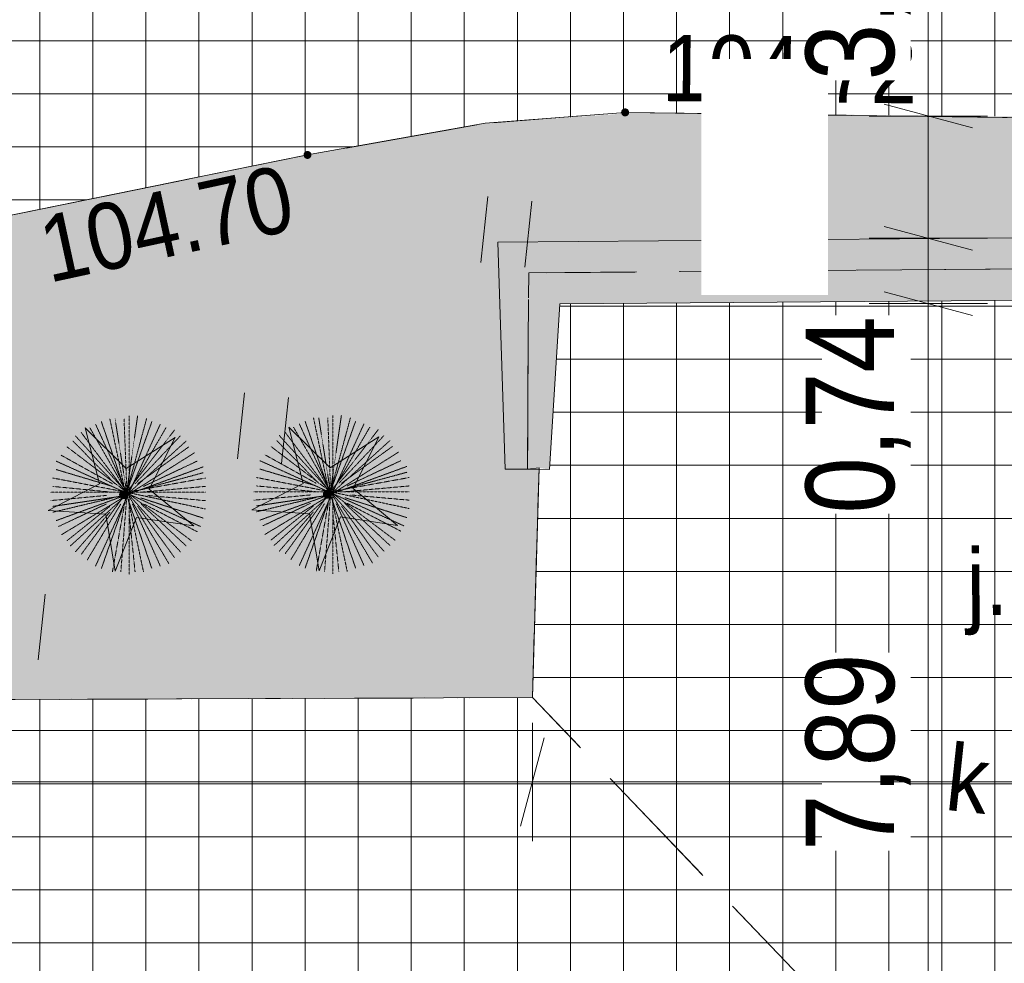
# Model space of a CAD drawing. Header units: millimetres. Extents: x -165388 to 921073, y -295343 to 494042.
# Tile 89 of 117: x 215774 to 226906, y 126370 to 137038. Entities that reach past the tile are written whole.
import ezdxf
from ezdxf.xclip import XClip

# ---------------------------------------------------------------- set-up
doc = ezdxf.new("R2010")
doc.units = ezdxf.units.MM
doc.header["$MEASUREMENT"] = 0
doc.header["$XCLIPFRAME"] = 0
for name, pattern in [('1.5_0.5', [2000, 1500, -500]), ('DASHED2', [0.47625, 0.3175, -0.15875]), ('mz1.0_0.5', [1500, 1000, -500]), ('Wipeout_Contour', [1000, 0, -1000])]:
    doc.linetypes.add(name, pattern=pattern)
for name, color, linetype, lineweight in [('20231207_mdcp_Kolska_2-4_6_0_Nr_pióra__1', 7, 'Continuous', 13), ('bg-woz-oz.6640.12006.2023.pge-1_rzut_5_jezdnia-Atr17_Nr_pióra__7', 7, 'Continuous', 18), ('bg-woz-oz.6640.12006.2023.pge-1_rzut_5_jezdnia_Nr_pióra__7', 7, 'Continuous', 18), ('bg-woz-oz.6640.12006.2023.pge-1_rzut_5_krawężnik (linia)_Nr_pióra__7', 7, 'Continuous', 18), ('bg-woz-oz.6640.12006.2023.pge-1_rzut_5_murek oporowy (linia)_Nr_pióra__7', 7, 'Continuous', 18), ('bg-woz-oz.6640.12006.2023.pge-1_rzut_5_punkt wysokościowy sztuczny-Atr2_Nr_pióra__7', 7, 'Continuous', 18), ('bg-woz-oz.6640.12006.2023.pge-1_rzut_5_trawnik (powierzchnia) - symbol_Nr_pióra__7', 7, 'Continuous', 18), ('bg-woz-oz.6640.12006.2023.pge-1_rzut_5_trawnik (powierzchnia)_Nr_pióra__7', 7, 'Continuous', 18), ('bg-woz-oz.6640.12006.2023.pge-1_rzut_5_właz okrągły - siec kanalizacyjna (punkt)-Atr17_Nr_pióra__7', 7, 'Continuous', 18)]:
    doc.layers.add(name, color=color, linetype=linetype, lineweight=lineweight)
for name, color, linetype in [('bg-woz-oz.6640.12006.2023.pge-1_rzut_5_drzewo iglaste (punkt)', 7, 'Continuous'), ('bg-woz-oz.6640.12006.2023.pge-1_rzut_5_punkt wysokościowy sztuczny', 7, 'Continuous'), ('INW_GEO', 7, 'Continuous'), ('Zagospodarowanie - Ogólne', 7, 'Continuous'), ('ZD_DIM', 7, 'Continuous'), ('ZD_INNE', 7, 'Continuous')]:
    doc.layers.add(name, color=color, linetype=linetype)
for name, color, linetype, lineweight, true_color in [('bg-woz-oz.6640.12006.2023.pge-1_rzut_5_drzewo iglaste (punkt)_Nr_pióra__94', 7, 'Continuous', 18, 0x4b4b4b), ('Zagospodarowanie - Ogólne_Nr_pióra__44', 7, 'Continuous', 13, 0x029e21), ('ZD_DIM_Nr_pióra__48', 7, 'Continuous', 13, 0xa80f02), ('ZD_UTWARDZENIA_Nr_pióra__170', 7, 'Continuous', 13, 0x9f9f00), ('ZD_UTWARDZENIA_Nr_pióra__202', 7, 'Continuous', 0, 0xe8e8e8)]:
    doc.layers.add(name, color=color, linetype=linetype, lineweight=lineweight, true_color=true_color)
doc.styles.add('GENERATED_STYLE_1', font='txt')
doc.styles.add('GENERATED_STYLE_4', font='txt')
doc.linetypes.add('450-500k', pattern='A,0,[2,A.01.1_PROJEKT_ZAGOSPODAROWANIA_DZIAŁKI1.Shx,S=39.68254,R=0,X=0,Y=0],-5000,0', length=5000)
doc.dimstyles.new('GENERATED_STYLE__1', dxfattribs={"dimtxt": 1000, "dimasz": 678.571429, "dimexe": 0.18, "dimexo": 20, "dimgap": 0.09, "dimtad": 1, "dimtih": 1, "dimtoh": 1, "dimlfac": 0.001, "dimzin": 0, "dimdsep": 46, "dimtxsty": 'GENERATED_STYLE_4', "dimblk": 'ARROWHEAD_17', "dimblk1": 'ARROWHEAD_17', "dimblk2": 'ARROWHEAD_17', "dimcen": 0.09, "dimclrd": 256, "dimclre": 256, "dimclrt": 256, "dimadec": 0, "dimazin": 0, "dimtfac": 1, "dimtdec": 4, "dimtmove": 0, "dimatfit": 3, "dimfxl": 0, "dimtolj": 1, "dimtzin": 0, "dimarcsym": 0})
doc.dimstyles.new('GENERATED_STYLE__2', dxfattribs={"dimtxt": 1000, "dimasz": 678.571429, "dimexe": 0.18, "dimexo": 20, "dimgap": 0.09, "dimtad": 1, "dimlfac": 0.001, "dimzin": 0, "dimdsep": 46, "dimtxsty": 'GENERATED_STYLE_4', "dimblk": 'ARROWHEAD_17', "dimblk1": 'ARROWHEAD_17', "dimblk2": 'ARROWHEAD_17', "dimcen": 0.09, "dimclrd": 256, "dimclre": 256, "dimclrt": 256, "dimadec": 0, "dimazin": 0, "dimtfac": 1, "dimtdec": 4, "dimtmove": 0, "dimatfit": 3, "dimfxl": 0, "dimtolj": 1, "dimtzin": 0, "dimarcsym": 0})
doc.dimstyles.new('GENERATED_STYLE__4', dxfattribs={"dimtxt": 1000, "dimasz": 678.571429, "dimexe": 0.18, "dimexo": 20, "dimgap": 0.09, "dimtad": 1, "dimtih": 1, "dimtoh": 1, "dimlfac": 0.001, "dimzin": 0, "dimdsep": 46, "dimtxsty": 'GENERATED_STYLE_4', "dimblk": 'ARROWHEAD_17', "dimblk1": 'ARROWHEAD_17', "dimblk2": 'ARROWHEAD_17', "dimcen": 0.09, "dimclrd": 256, "dimclre": 256, "dimclrt": 256, "dimadec": 0, "dimazin": 0, "dimtfac": 1, "dimtdec": 4, "dimtmove": 2, "dimatfit": 3, "dimfxl": 0, "dimtolj": 1, "dimtzin": 0, "dimarcsym": 0})
picture_1 = doc.add_image_def('image1.tif', size_in_pixel=(4961, 3508))

# ---------------------------------------------------------------- blocks, each defined once
blk = doc.blocks.new('Rysunek_2_5', base_point=(-8071116842, -4961354755))
at = {"layer": 'bg-woz-oz.6640.12006.2023.pge-1_rzut_5_drzewo iglaste (punkt)', "linetype": 'Continuous', "lineweight": 0, "true_color": 0x4b4b4b}
for points in [[(216997, 131663, 1), (216898, 131673, 1)], [(219301, 131668, 1), (219202, 131679, 1)]]:
    blk.add_hatch(color=251, dxfattribs=at).paths.add_polyline_path(points)
at = {"layer": 'bg-woz-oz.6640.12006.2023.pge-1_rzut_5_punkt wysokościowy sztuczny', "linetype": 'Continuous', "lineweight": 0, "true_color": 0x000000}
for points in [[(222664, 135985, 1), (222574, 135995, 1)], [(219072, 135504, 1), (218983, 135514, 1)]]:
    blk.add_hatch(color=18, dxfattribs=at).paths.add_polyline_path(points)
at = {"layer": 'bg-woz-oz.6640.12006.2023.pge-1_rzut_5_drzewo iglaste (punkt)_Nr_pióra__94', "linetype": 'Continuous'}
for p, q in [((216676, 131791), (216514, 132425)), ((216514, 132425), (216979, 131965)), ((218980, 131796), (218817, 132430)), ((218817, 132430), (219283, 131971)), ((216979, 131965), (217532, 132316)), ((217532, 132316), (217239, 131731)), ((219283, 131971), (219835, 132321)), ((219835, 132321), (219543, 131736)), ((216096, 131490), (216676, 131791)), ((217239, 131731), (217742, 131314)), ((218399, 131495), (218980, 131796)), ((219543, 131736), (220046, 131319)), ((216748, 131448), (216096, 131490)), ((219052, 131453), (218399, 131495)), ((216855, 130803), (216748, 131448)), ((217096, 131411), (216855, 130803)), ((217742, 131314), (217096, 131411)), ((219159, 130808), (219052, 131453)), ((219400, 131416), (219159, 130808)), ((220046, 131319), (219400, 131416))]:
    blk.add_line(p, q, dxfattribs=at)
at = {"layer": 'bg-woz-oz.6640.12006.2023.pge-1_rzut_5_jezdnia_Nr_pióra__7', "linetype": '1.5_0.5', "flags": 128}
for points in [[(174954, 107040), (174981, 120000), (175143, 121612), (175245, 122094), (175406, 122570), (175615, 123020), (175882, 123444), (175941, 123528), (176264, 123916), (176631, 124249), (177035, 124548), (177331, 124778), (177752, 125045), (178198, 125268), (178441, 125373), (178919, 125513), (179412, 125611), (179910, 125659), (180237, 123733), (180413, 121995), (180420, 121682), (194000, 121710), (194033, 122400), (193988, 125462), (193985, 125905), (204337, 125935), (208388, 125915), (217099, 125930), (224882, 125923), (221570, 129374), (205473, 129314), (204979, 129397), (204540, 129625), (204428, 129707), (204107, 130083), (203964, 130350), (203927, 130847), (204010, 131341), (204052, 131457), (204290, 131894), (204542, 132179), (204945, 132468), (205307, 132660), (205777, 132821), (206187, 132898), (205896, 137133), (205860, 136986), (205613, 136560), (205218, 136250), (205112, 136201), (204635, 136061), (204137, 136014), (203917, 136027), (203426, 136140), (202976, 136349), (202594, 136631), (202316, 137043), (202215, 137325), (202188, 137821), (202708, 142593), (190767, 143979), (190122, 137471), (180859, 138501), (180912, 139179), (178733, 139402), (179184, 142592), (175212, 143247), (173862, 139560), (169509, 127715), (168825, 125073), (168427, 123044), (167996, 120043), (167933, 117012), (168018, 106976)], [(233497, 129367), (233318, 129386), (241651, 125962), (242922, 125242), (230534, 125259), (230540, 124373), (242970, 124372), (242987, 122560), (230546, 122552), (230547, 121717), (244374, 121698), (244383, 124704), (250519, 124712), (250871, 124715), (250644, 128430), (249146, 128530), (246843, 128907), (245876, 129171), (245575, 129273), (245735, 129447), (245988, 129752), (246224, 130079), (246433, 130429), (246611, 130782), (246761, 131148), (246883, 131537), (246964, 131921), (247027, 132316), (247049, 132716), (247042, 133119), (247004, 133516), (246936, 133915), (246836, 134298), (246705, 134674), (246634, 134852), (246461, 135213), (246258, 135567), (246031, 135892), (245782, 136201), (245502, 136492), (245208, 136755), (244881, 136991), (244542, 137208), (244190, 137396), (243825, 137556), (243447, 137687), (243066, 137788), (242679, 137840), (242184, 137913), (241688, 137976), (241193, 138049), (240695, 138102), (240199, 138165), (239703, 138228), (239206, 138281), (238709, 138334), (238212, 138387), (237715, 138440), (237216, 138483), (236718, 138527), (236220, 138570), (235722, 138613), (235223, 138656), (234724, 138689), (234225, 138723), (233726, 138756), (233226, 138789), (232727, 138822), (232227, 138846), (231726, 138869), (231677, 138874), (231176, 138898), (230685, 138910), (230184, 138933), (229683, 138946), (229181, 138960), (228680, 138973), (228179, 138986), (227686, 138989), (227184, 138992), (226681, 138996), (226179, 138999), (225686, 139001), (225183, 138995), (224679, 138988), (224185, 138981), (223682, 138974), (220638, 138817), (218130, 138401), (217892, 138436), (217428, 138616), (217027, 138911), (216822, 139154), (216597, 139590), (216499, 140083), (216566, 140991), (206443, 142163), (205896, 137133), (206187, 132898), (219027, 135509), (221037, 135867), (222619, 135990), (233144, 135851), (234101, 135870), (234598, 135817), (235093, 135744), (235586, 135651), (235861, 135591), (236341, 135469), (236828, 135317), (237293, 135156), (237756, 134966), (238168, 134781), (238606, 134544), (239006, 134239), (239349, 133881), (239627, 133469), (239694, 133341), (239886, 132878), (239995, 132394), (240027, 131938), (240023, 131435), (239912, 130955), (239764, 130608), (239479, 130196), (239120, 129852), (238692, 129607), (238200, 129518), (237708, 129440), (237210, 129383), (236995, 129355), (236499, 129318), (236003, 129290), (235498, 129274), (234996, 129277), (234494, 129291), (233995, 129324)], [(221514, 131955), (221646, 131971), (221570, 129374), (224882, 125923), (224891, 125439), (224718, 125417), (224724, 121716), (230556, 121706), (230537, 125479), (230539, 125972), (241651, 125962), (233318, 129386), (233331, 132050), (233529, 132019), (233538, 134270), (221530, 134176)]]:
    blk.add_lwpolyline(points, close=True, dxfattribs=at)
at = {"layer": 'bg-woz-oz.6640.12006.2023.pge-1_rzut_5_krawężnik (linia)_Nr_pióra__7', "linetype": 'Continuous', "flags": 128}
for points in [[(221514, 131955), (221646, 131971), (221570, 129374), (205473, 129314)], [(206187, 132898), (219027, 135509), (221037, 135867), (222619, 135990), (233144, 135851), (234101, 135870), (234598, 135817), (235093, 135744), (235586, 135651), (235861, 135591), (236341, 135469), (236828, 135317), (237293, 135156), (237756, 134966)]]:
    blk.add_lwpolyline(points, dxfattribs=at)
at = {"layer": 'bg-woz-oz.6640.12006.2023.pge-1_rzut_5_murek oporowy (linia)_Nr_pióra__7', "linetype": 'Continuous'}
blk.add_line((221264, 131956), (221514, 131955), dxfattribs=at)
at = {"layer": 'bg-woz-oz.6640.12006.2023.pge-1_rzut_5_murek oporowy (linia)_Nr_pióra__7', "linetype": '450-500k'}
blk.add_line((221764, 131953), (221514, 131955), dxfattribs=at)
at = {"layer": 'bg-woz-oz.6640.12006.2023.pge-1_rzut_5_murek oporowy (linia)_Nr_pióra__7', "linetype": 'Continuous', "flags": 128}
blk.add_lwpolyline([(233779, 132018), (233895, 134629), (221181, 134524), (221264, 131956)], dxfattribs=at)
at = {"layer": 'bg-woz-oz.6640.12006.2023.pge-1_rzut_5_murek oporowy (linia)_Nr_pióra__7', "linetype": '450-500k', "flags": 128}
blk.add_lwpolyline([(233279, 132020), (233181, 133912), (221879, 133827), (221764, 131953)], dxfattribs=at)
at = {"layer": 'bg-woz-oz.6640.12006.2023.pge-1_rzut_5_trawnik (powierzchnia) - symbol_Nr_pióra__7', "linetype": 'Continuous'}
for p, q in [((220988, 134293), (221068, 135038)), ((221485, 134240), (221565, 134985)), ((218237, 132072), (218317, 132818)), ((218734, 132019), (218814, 132765)), ((215983, 129799), (216062, 130545))]:
    blk.add_line(p, q, dxfattribs=at)
at = {"layer": 'bg-woz-oz.6640.12006.2023.pge-1_rzut_5_trawnik (powierzchnia)_Nr_pióra__7', "linetype": 'mz1.0_0.5', "flags": 128}
blk.add_lwpolyline([(206187, 132898), (205777, 132821), (205307, 132660), (204945, 132468), (204542, 132179), (204290, 131894), (204052, 131457), (204010, 131341), (203927, 130847), (203964, 130350), (204107, 130083), (204428, 129707), (204540, 129625), (204979, 129397), (205473, 129314), (221570, 129374), (221646, 131971), (221514, 131955), (221530, 134176), (233538, 134270), (233529, 132019), (233331, 132050), (233318, 129386), (233497, 129367), (233995, 129324), (234494, 129291), (234996, 129277), (235498, 129274), (236003, 129290), (236499, 129318), (236995, 129355), (237210, 129383), (237708, 129440), (238200, 129518), (238692, 129607), (239120, 129852), (239479, 130196), (239764, 130608), (239912, 130955), (240023, 131435), (240027, 131938), (239995, 132394), (239886, 132878), (239694, 133341), (239627, 133469), (239349, 133881), (239006, 134239), (238606, 134544), (238168, 134781), (237756, 134966), (237293, 135156), (236828, 135317), (236341, 135469), (235861, 135591), (235586, 135651), (235093, 135744), (234598, 135817), (234101, 135870), (233144, 135851), (222619, 135990), (221037, 135867), (219027, 135509)], close=True, dxfattribs=at)
at = {"layer": 'bg-woz-oz.6640.12006.2023.pge-1_rzut_5_jezdnia-Atr17_Nr_pióra__7', "linetype": 'Continuous', "insert": (226483, 130079), "char_height": 750, "attachment_point": 7, "rotation": 0.4528, "style": 'GENERATED_STYLE_1'}
blk.add_mtext('\\A1;{\\W0.900000x;\\fArial|b0|i0|c238|p38;j.bt.}', dxfattribs=at)
at = {"layer": 'bg-woz-oz.6640.12006.2023.pge-1_rzut_5_punkt wysokościowy sztuczny-Atr2_Nr_pióra__7', "linetype": 'Continuous', "char_height": 750, "attachment_point": 7, "style": 'GENERATED_STYLE_1'}
for s, insert, rotation in [('\\A1;{\\W0.900000x;\\fArial|b0|i0|c238|p38;104.72}', (223032, 136107), 359.4828), ('\\A1;{\\W0.900000x;\\fArial|b0|i0|c238|p38;104.70}', (216106, 134051), 12.2408)]:
    blk.add_mtext(s, dxfattribs=dict(at, insert=insert, rotation=rotation))
at = {"layer": 'bg-woz-oz.6640.12006.2023.pge-1_rzut_5_właz okrągły - siec kanalizacyjna (punkt)-Atr17_Nr_pióra__7', "linetype": 'Continuous', "insert": (226220, 128107), "char_height": 750, "attachment_point": 7, "rotation": 353.9018, "style": 'GENERATED_STYLE_1'}
blk.add_mtext('\\A1;{\\W0.900000x;\\fArial|b0|i0|c238|p38;k}', dxfattribs=at)
blk = doc.blocks.new('Rysunek_3_6', base_point=(188222, 121799))
at = {"layer": '20231207_mdcp_Kolska_2-4_6_0_Nr_pióra__1'}
image = blk.add_image(picture_1, insert=(75928, 59123), size_in_units=(210000, 148500), rotation=-6.09824, dxfattribs=at)
image.set_boundary_path([(-0.5, -0.5), (4960.5, 3507.5)])
blk = doc.blocks.new('Drzewo rzut 19_2')
at = {"layer": 'Zagospodarowanie - Ogólne_Nr_pióra__44', "linetype": 'DASHED2'}
for p, q in [((-385, 812), (354, -820)), ((-319, -849), (288, 812)), ((-290, 812), (-99, 175)), ((-194, 849), (-33, 14)), ((-33, 175), (-99, 849)), ((-33, 878), (-33, -878)), ((62, 878), (3, 241)), ((3, 14), (127, 849)), ((193, 849), (32, 175)), ((98, 241), (354, 783)), ((-546, 688), (-33, 14)), ((-451, 754), (-129, 175)), ((3, 14), (449, 754)), ((515, 688), (127, 205)), ((-670, 593), (640, -593)), ((574, 651), (-612, -659)), ((-612, 622), (-129, 146)), ((640, 593), (193, 205)), ((-707, 527), (-63, 44)), ((-33, 14), (669, 527)), ((735, 461), (98, 80)), ((-802, -366), (801, 366)), ((-802, 366), (-33, 14)), ((-765, 432), (-33, 14)), ((-831, 300), (830, -271)), ((830, 300), (98, 44)), ((-868, 205), (-99, 44)), ((-868, 146), (-33, 14)), ((-33, 14), (867, 175)), ((-897, -110), (-33, 14)), ((-868, 44), (-99, 14)), ((-868, -212), (-33, 14)), ((-831, -271), (-33, 14)), ((-765, -432), (3, 14)), ((-736, -527), (-33, 14)), ((-480, -754), (3, 14)), ((-194, -878), (-33, 14)), ((-33, 14), (867, -176)), ((-33, 14), (771, -461)), ((-33, 14), (515, -717)), ((-33, 14), (157, -878)), ((867, 80), (32, 14)), ((-897, -15), (896, -15)), ((-670, -593), (-129, -81)), ((-546, -688), (-129, -110)), ((801, -366), (98, -51)), ((706, -527), (127, -110)), ((867, -81), (223, -15)), ((-385, -783), (-99, -176)), ((-253, -849), (-63, -147)), ((-99, -878), (-33, -147)), ((62, -878), (3, -212)), ((259, -849), (32, -147)), ((574, -659), (98, -147)), ((413, -783), (98, -176))]:
    blk.add_line(p, q, dxfattribs=at)
blk = doc.blocks.new('*D40')
at = {"layer": 'ZD_DIM_Nr_pióra__48', "linetype": 'Continuous'}
for p, q in [((225546, 133963), (226546, 133695)), ((226716, 133829), (225377, 133829)), ((226046, 125935), (226046, 133829)), ((225546, 126069), (226546, 125801)), ((226716, 125935), (225377, 125935))]:
    blk.add_line(p, q, dxfattribs=at)
at = {"color": 254, "linetype": 'Wipeout_Contour', "lineweight": 0, "ltscale": 1038165.337725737}
blk.add_wipeout([(225846, 127642), (225846, 129882), (224846, 129882), (224846, 127642)], dxfattribs=at).dxf.layer = 'ZD_DIM'
at = {"layer": 'ZD_DIM_Nr_pióra__48', "insert": (225846, 127642), "char_height": 1000, "attachment_point": 7, "rotation": 90, "style": 'GENERATED_STYLE_4'}
blk.add_mtext('\\A1;{\\fArial Narrow|b0|i0|c238|p34;7,89}', dxfattribs=at)
at = {"color": 254, "linetype": 'Wipeout_Contour', "lineweight": 0, "ltscale": 1045815.268985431}
blk.add_wipeout([(225846, 131455), (225846, 133695), (224846, 133695), (224846, 131455)], dxfattribs=at).dxf.layer = 'ZD_DIM'
at = {"layer": 'ZD_DIM_Nr_pióra__48', "insert": (225846, 131455), "char_height": 1000, "attachment_point": 7, "rotation": 90, "style": 'GENERATED_STYLE_4'}
blk.add_mtext('\\A1;{\\fArial Narrow|b0|i0|c238|p34;0,74}', dxfattribs=at)
blk = doc.blocks.new('ARROWHEAD_17')
at = {"color": 0, "linetype": 'Continuous', "lineweight": 0}
for p, q in [((-0.188, -0.7), (0.188, 0.7)), ((0, 0), (-1, 0))]:
    blk.add_line(p, q, dxfattribs=at)
blk = doc.blocks.new('*D41')
at = {"layer": 'ZD_DIM_Nr_pióra__48', "linetype": 'Continuous'}
for p, q in [((225546, 134701), (226546, 134433)), ((226716, 134567), (225377, 134567)), ((226046, 133829), (226046, 134567)), ((225546, 133963), (226546, 133695)), ((226716, 133829), (225377, 133829))]:
    blk.add_line(p, q, dxfattribs=at)
at = {"color": 254, "linetype": 'Wipeout_Contour', "lineweight": 0, "ltscale": 1047359.773638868}
blk.add_wipeout([(224911, 133924), (224911, 136592), (223482, 136592), (223482, 133924)], dxfattribs=at).dxf.layer = 'ZD_DIM'
at = {"layer": 'ZD_DIM_Nr_pióra__48', "insert": (224696, 134138), "char_height": 1000, "attachment_point": 7, "rotation": 90, "style": 'GENERATED_STYLE_4'}
blk.add_mtext('\\A1;{\\fArial Narrow|b0|i0|c238|p34;1,38}', dxfattribs=at)
blk = doc.blocks.new('*D42')
at = {"layer": 'ZD_DIM_Nr_pióra__48', "linetype": 'Continuous'}
for p, q in [((225546, 136082), (226546, 135814)), ((226716, 135948), (225377, 135948)), ((226046, 134567), (226046, 135948)), ((225546, 134701), (226546, 134433)), ((226716, 134567), (225377, 134567))]:
    blk.add_line(p, q, dxfattribs=at)
at = {"color": 254, "linetype": 'Wipeout_Contour', "lineweight": 0, "ltscale": 1047359.773638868}
blk.add_wipeout([(224911, 133924), (224911, 136592), (223482, 136592), (223482, 133924)], dxfattribs=at).dxf.layer = 'ZD_DIM'
blk = doc.blocks.new('*D43')
at = {"layer": 'ZD_DIM_Nr_pióra__48', "linetype": 'Continuous'}
for p, q in [((225546, 139132), (226546, 138864)), ((226716, 138998), (225377, 138998)), ((226046, 135948), (226046, 138998)), ((225546, 136082), (226546, 135814)), ((226716, 135948), (225377, 135948))]:
    blk.add_line(p, q, dxfattribs=at)
at = {"color": 254, "linetype": 'Wipeout_Contour', "lineweight": 0, "ltscale": 1047359.773638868}
blk.add_wipeout([(224911, 133924), (224911, 136592), (223482, 136592), (223482, 133924)], dxfattribs=at).dxf.layer = 'ZD_DIM'
at = {"color": 254, "linetype": 'Wipeout_Contour', "lineweight": 0, "ltscale": 1055885.310236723}
blk.add_wipeout([(225846, 136353), (225846, 138593), (224846, 138593), (224846, 136353)], dxfattribs=at).dxf.layer = 'ZD_DIM'
at = {"layer": 'ZD_DIM_Nr_pióra__48', "insert": (225846, 136353), "char_height": 1000, "attachment_point": 7, "rotation": 90, "style": 'GENERATED_STYLE_4'}
blk.add_mtext('\\A1;{\\fArial Narrow|b0|i0|c238|p34;3,05}', dxfattribs=at)
blk = doc.blocks.new('*D73')
at = {"layer": 'ZD_DIM_Nr_pióra__48', "linetype": 'Continuous'}
for p, q in [((179075, 149657), (179075, 150997)), ((250702, 149657), (250702, 150997)), ((179209, 150827), (178941, 149827)), ((250568, 149827), (250836, 150827)), ((179075, 150327), (250702, 150327))]:
    blk.add_line(p, q, dxfattribs=at)
at = {"color": 254, "linetype": 'Wipeout_Contour', "lineweight": 0, "ltscale": 1046953.636759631}
blk.add_wipeout([(212329, 150527), (215209, 150527), (215209, 151527), (212329, 151527)], dxfattribs=at).dxf.layer = 'ZD_DIM'
at = {"layer": 'ZD_DIM_Nr_pióra__48', "insert": (212329, 150527), "char_height": 1000, "attachment_point": 7, "style": 'GENERATED_STYLE_4'}
blk.add_mtext('\\A1;{\\fArial Narrow|b0|i0|c238|p34;71,63}', dxfattribs=at)
at = {"color": 254, "linetype": 'Wipeout_Contour', "lineweight": 0, "ltscale": 1166423.812523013}
blk.add_wipeout([(248328, 150527), (250568, 150527), (250568, 151527), (248328, 151527)], dxfattribs=at).dxf.layer = 'ZD_DIM'
at = {"layer": 'ZD_DIM_Nr_pióra__48', "insert": (248328, 150527), "char_height": 1000, "attachment_point": 7, "style": 'GENERATED_STYLE_4'}
blk.add_mtext('\\A1;{\\fArial Narrow|b0|i0|c238|p34;0,26}', dxfattribs=at)
blk = doc.blocks.new('*D75')
at = {"layer": 'ZD_DIM_Nr_pióra__48', "linetype": 'Continuous'}
for p, q in [((175093, 151657), (175093, 152997)), ((224882, 151657), (224882, 152997)), ((175227, 152827), (174959, 151827)), ((225016, 152827), (224748, 151827)), ((174780, 152327), (175093, 152327)), ((175093, 152327), (224882, 152327))]:
    blk.add_line(p, q, dxfattribs=at)
at = {"color": 254, "linetype": 'Wipeout_Contour', "lineweight": 0, "ltscale": 1007278.455178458}
blk.add_wipeout([(198547, 152527), (201427, 152527), (201427, 153527), (198547, 153527)], dxfattribs=at).dxf.layer = 'ZD_DIM'
at = {"layer": 'ZD_DIM_Nr_pióra__48', "insert": (198547, 152527), "char_height": 1000, "attachment_point": 7, "style": 'GENERATED_STYLE_4'}
blk.add_mtext('\\A1;{\\fArial Narrow|b0|i0|c238|p34;49,79}', dxfattribs=at)
blk = doc.blocks.new('*D76')
at = {"layer": 'ZD_DIM_Nr_pióra__48', "linetype": 'Continuous'}
for p, q in [((224882, 151657), (224882, 152997)), ((230287, 151657), (230287, 152997)), ((225016, 152827), (224748, 151827)), ((230421, 152827), (230153, 151827)), ((224882, 152327), (230287, 152327))]:
    blk.add_line(p, q, dxfattribs=at)
at = {"color": 254, "linetype": 'Wipeout_Contour', "lineweight": 0, "ltscale": 1096996.425386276}
blk.add_wipeout([(226465, 152527), (228705, 152527), (228705, 153527), (226465, 153527)], dxfattribs=at).dxf.layer = 'ZD_DIM'
at = {"layer": 'ZD_DIM_Nr_pióra__48', "insert": (226465, 152527), "char_height": 1000, "attachment_point": 7, "style": 'GENERATED_STYLE_4'}
blk.add_mtext('\\A1;{\\fArial Narrow|b0|i0|c238|p34;5,40}', dxfattribs=at)
blk = doc.blocks.new('*D78')
at = {"layer": 'ZD_DIM_Nr_pióra__48', "linetype": 'Continuous'}
for p, q in [((167253, 127751), (167253, 129090)), ((221570, 127751), (221570, 129090)), ((167387, 128920), (167119, 127920)), ((221704, 128920), (221436, 127920)), ((166941, 128420), (167253, 128420)), ((167253, 128420), (221570, 128420))]:
    blk.add_line(p, q, dxfattribs=at)
at = {"color": 254, "linetype": 'Wipeout_Contour', "lineweight": 0, "ltscale": 933541.603625}
blk.add_wipeout([(192972, 128620), (195852, 128620), (195852, 129620), (192972, 129620)], dxfattribs=at).dxf.layer = 'ZD_DIM'
at = {"layer": 'ZD_DIM_Nr_pióra__48', "insert": (192972, 128620), "char_height": 1000, "attachment_point": 7, "style": 'GENERATED_STYLE_4'}
blk.add_mtext('\\A1;{\\fArial Narrow|b0|i0|c238|p34;54,32}', dxfattribs=at)
blk = doc.blocks.new('*D79')
at = {"layer": 'ZD_DIM_Nr_pióra__48', "linetype": 'Continuous'}
for p, q in [((221570, 127751), (221570, 129090)), ((233318, 127751), (233318, 129090)), ((221704, 128920), (221436, 127920)), ((233452, 128920), (233184, 127920)), ((221570, 128420), (233318, 128420))]:
    blk.add_line(p, q, dxfattribs=at)
at = {"color": 254, "linetype": 'Wipeout_Contour', "lineweight": 0, "ltscale": 1054576.141096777}
blk.add_wipeout([(227946, 128866), (231254, 128866), (231254, 130295), (227946, 130295)], dxfattribs=at).dxf.layer = 'ZD_DIM'
at = {"layer": 'ZD_DIM_Nr_pióra__48', "insert": (228160, 129080), "char_height": 1000, "attachment_point": 7, "style": 'GENERATED_STYLE_4'}
blk.add_mtext('\\A1;{\\fArial Narrow|b0|i0|c238|p34;11,75}', dxfattribs=at)

msp = doc.modelspace()

# ---------------------------------------------------------------- hatches: boundary and pattern name
at = {"layer": 'ZD_UTWARDZENIA_Nr_pióra__170', "linetype": 'Continuous', "lineweight": 0, "true_color": 0x272700}
msp.add_hatch(color=38, dxfattribs=at).paths.add_polyline_path([(203926.697, 130846.757, 0.420428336), (205472.6, 129313.856), (218590.841, 129362.954), (218590.917, 129208.18), (218590.917, 129362.954), (221570.093, 129374.104), (221646.369, 131970.694), (221763.889, 131952.859), (221878.56, 133827.303), (233180.627, 133911.549), (233330.899, 132049.854), (233317.852, 129386.167), (234995.782, 129277.298, 0.000078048), (235001.152, 129277.196, 0.053991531), (238691.672, 129606.534, 0.171384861), (239806.191, 130706.865, 0.350731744), (238605.668, 134543.609, 0.104600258), (234101.048, 135869.654), (222764.023, 135988.212), (221036.891, 135867.493), (219027.429, 135508.936), (205776.938, 132821.373, 0.364218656)])
at = {"layer": 'ZD_UTWARDZENIA_Nr_pióra__202', "linetype": 'Continuous'}
h = msp.add_hatch(dxfattribs=at)
h.set_pattern_fill('Siatka_60x60', color=256, style=0, pattern_type=2)
h.set_pattern_definition([(0, (0, 0), (0, 600), []), (90, (0, 0), (-600, 0), [])])
h.paths.add_polyline_path([(167814.055, 103905.918), (168017.667, 106976.422), (167998.981, 109199.769, -0.014053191), (167995.619, 120042.703), (168426.884, 123043.871), (169509.273, 127715.32), (174548.619, 141435.744), (175211.572, 143247.438), (179184.39, 142591.681), (178732.941, 139401.588), (180911.61, 139178.88), (180859.259, 138500.603), (190122.269, 137470.733), (190767.319, 143979.037), (202707.615, 142592.732), (202210.1, 138026.1, 0.411558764), (203426.172, 136139.882, 0.418188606), (205859.844, 136986.134), (206443.151, 142163.464), (208868.804, 141882.623), (216565.927, 140991.454), (216510.559, 140239.294, 0.500317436), (218648.767, 138486.769), (220696.845, 138819.614), (223726.628, 138969.305, -0.023335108), (234428.22, 138709.112), (238539.152, 138352.227), (242678.857, 137839.55, -0.619626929), (245575.233, 129273.384, 0.05909041), (250644.333, 128430.104), (250872.457, 124682.938), (244383.084, 124704.174), (244373.691, 124709.242), (244373.691, 124704.174), (242922.295, 124704.174), (242922.295, 125242.436), (242922.295, 125492.319), (235001.152, 125502.647), (230533.907, 125508.472), (230287.106, 125478.772), (230297.472, 121716.381), (224974.323, 121716.126), (224967.525, 125417.795), (224890.851, 125439.061), (224882.182, 125935.475), (205474.113, 125929.612), (203551.956, 125933.037), (193985.45, 125904.885), (193988.424, 125462.064), (193738.339, 125458.109), (193746.79, 125013.753), (193750.349, 121680.244), (180420.216, 121676.021), (180413.242, 121994.581), (180236.939, 123733.148), (179909.657, 125658.814, 0.238336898), (175615.036, 123020.114, 0.11860309), (174980.654, 120000.419), (174962.483, 111274.718), (174946.977, 103828.427)])
h.paths.add_polyline_path([(205472.6, 129313.856), (221570.093, 129374.104), (221646.369, 131970.694), (221763.889, 131952.859), (221878.56, 133827.303), (233180.627, 133911.549), (233330.899, 132049.854), (233317.852, 129386.167), (234995.782, 129277.298, 0.054069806), (238691.672, 129606.534, 0.171384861), (239806.191, 130706.865, 0.350731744), (238605.668, 134543.609, 0.104600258), (234101.048, 135869.654), (222764.023, 135988.212), (221036.891, 135867.493), (219027.429, 135508.936), (205776.938, 132821.373, 0.364218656), (203926.697, 130846.757, 0.420428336)], flags=0)

# ---------------------------------------------------------------- block references
at = {"layer": 'INW_GEO', "color": 151, "linetype": 'Continuous', "lineweight": 13, "true_color": 0x80c2ff}
ref = msp.add_blockref('Rysunek_2_5', (-8071116841.926, -4961354754.727), dxfattribs=at)
XClip(ref).set_block_clipping_path([(-195425.9394250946, -263123.0086484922), (606609.6817159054, -348810.9449165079), (694192.2923495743, 470958.7517303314), (-107843.3287914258, 556646.6879983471)])
at = {"layer": 'Zagospodarowanie - Ogólne', "color": 252, "linetype": 'DASHED2', "lineweight": 13, "xscale": -1, "zscale": 1000, "rotation": 90}
for p in [(216997.356, 131662.833), (219300.956, 131668.144)]:
    msp.add_blockref('Drzewo rzut 19_2', p, dxfattribs=at)
at = {"layer": 'ZD_INNE', "color": 151, "linetype": 'Continuous', "lineweight": 13, "true_color": 0x80c2ff}
ref = msp.add_blockref('Rysunek_3_6', (188221.593, 121798.6), dxfattribs=at)
XClip(ref).set_block_clipping_path([(75928.0302199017, 59123.2504848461), (284739.4774660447, 36814.2388748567), (300515.1557528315, 184473.9502032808), (91703.7085066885, 206782.9618132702)])

# ---------------------------------------------------------------- next in the draw order: dimensions: what is measured, and where the dimension line sits
at = {"layer": 'ZD_DIM', "color": 14, "linetype": 'Continuous', "lineweight": 13, "true_color": 0xa80f02}
dim = msp.add_linear_dim(base=(226046.431, 133828.777), p1=(224882.182, 125935.475), p2=(222076.283, 133828.777), angle=90, dimstyle='GENERATED_STYLE__2', dxfattribs=at)
dim.commit()
dim.dimension.update_dxf_attribs({"geometry": '*D40', "text_midpoint": (225346.431, 128972.406), "dimtype": 160, "text_rotation": 90})

# ---------------------------------------------------------------- next in the draw order: dimensions: what is measured, and where the dimension line sits
dim = msp.add_linear_dim(base=(226046.431, 134567.197), p1=(222076.283, 133828.777), p2=(226413.047, 134567.197), angle=90, dimstyle='GENERATED_STYLE__2', dxfattribs=at)
dim.commit()
dim.dimension.update_dxf_attribs({"geometry": '*D41', "text_midpoint": (225346.431, 132785.128), "dimtype": 160, "text_rotation": 90})

# ---------------------------------------------------------------- next in the draw order: dimensions: what is measured, and where the dimension line sits
dim = msp.add_linear_dim(base=(226046.431, 135948.427), p1=(226413.047, 134567.197), p2=(226568.393, 135948.427), angle=90, dimstyle='GENERATED_STYLE__2', dxfattribs=at)
dim.commit()
dim.dimension.update_dxf_attribs({"geometry": '*D42', "text_midpoint": (224196.431, 135468.097), "dimtype": 160, "text_rotation": 90})

# ---------------------------------------------------------------- next in the draw order: dimensions: what is measured, and where the dimension line sits
dim = msp.add_linear_dim(base=(226046.431, 138997.869), p1=(226568.393, 135948.427), p2=(226444.365, 138997.869), angle=90, dimstyle='GENERATED_STYLE__2', dxfattribs=at)
dim.commit()
dim.dimension.update_dxf_attribs({"geometry": '*D43', "text_midpoint": (225346.431, 137683.433), "dimtype": 160, "text_rotation": 90})

# ---------------------------------------------------------------- next in the draw order: dimensions: what is measured, and where the dimension line sits
dim = msp.add_linear_dim(base=(250702.086, 150326.926), p1=(179075.086, 121675.595), p2=(250702.086, 138289.762), dimstyle='GENERATED_STYLE__1', dxfattribs=at)
dim.commit()
dim.dimension.update_dxf_attribs({"geometry": '*D73', "text_midpoint": (214038.291, 151026.926), "dimtype": 160})

# ---------------------------------------------------------------- next in the draw order: dimensions: what is measured, and where the dimension line sits
dim = msp.add_linear_dim(base=(224882.182, 152326.926), p1=(175092.593, 150742.485), p2=(224882.182, 125935.475), dimstyle='GENERATED_STYLE__1', dxfattribs=at)
dim.commit()
dim.dimension.update_dxf_attribs({"geometry": '*D75', "text_midpoint": (200257.098, 153026.926), "dimtype": 160})

# ---------------------------------------------------------------- next in the draw order: dimensions: what is measured, and where the dimension line sits
for base, p1, p2, picture, middle in [((230287.106, 152326.926), (224882.182, 125935.475), (230287.106, 125502.647), '*D76', (227794.929, 153026.926)), ((221570.093, 128420.408), (167253.046, 126661.735), (221570.093, 129374.104), '*D78', (194681.279, 129120.408))]:
    dim = msp.add_linear_dim(base=base, p1=p1, p2=p2, dimstyle='GENERATED_STYLE__1', dxfattribs=at)
    dim.commit()
    dim.dimension.update_dxf_attribs({"geometry": picture, "text_midpoint": middle, "dimtype": 160})

# ---------------------------------------------------------------- next in the draw order: dimensions: what is measured, and where the dimension line sits
dim = msp.add_linear_dim(base=(233317.852, 128420.408), p1=(221570.093, 129374.104), p2=(233317.852, 129386.167), dimstyle='GENERATED_STYLE__4', dxfattribs=at)
dim.commit()
dim.dimension.update_dxf_attribs({"geometry": '*D79', "text_midpoint": (229819.231, 129580.32), "dimtype": 160})

doc.saveas('drawing.dxf')
